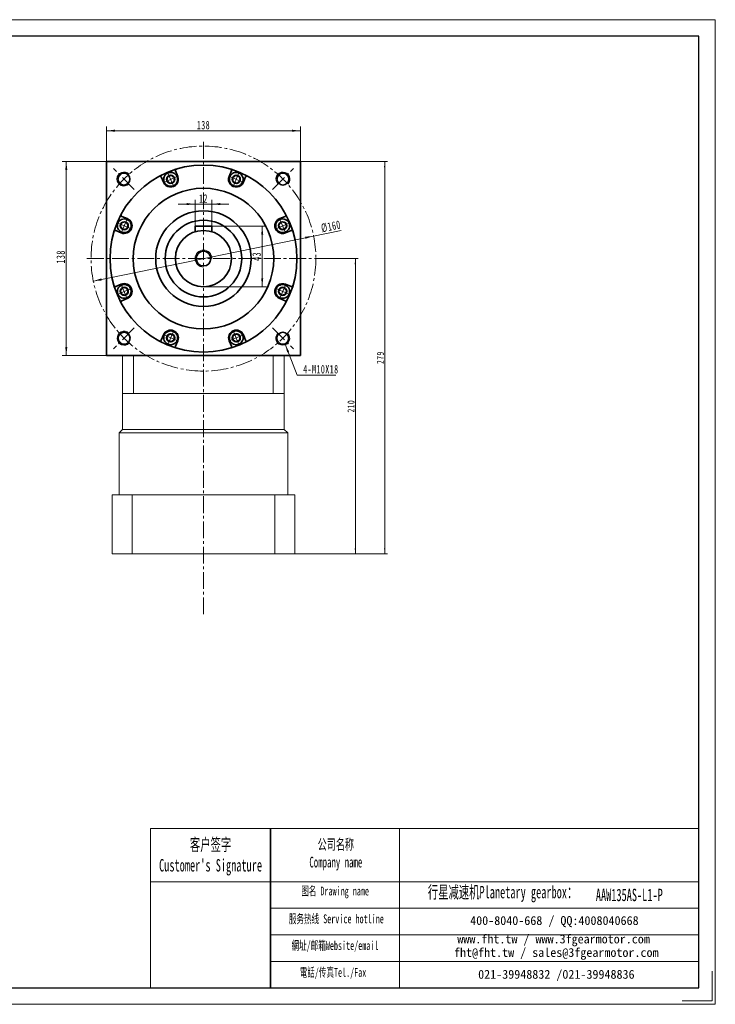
# Model space of a CAD drawing. Header units: millimetres. Extents: x -437 to 553, y -266 to 435.
# Tile 3 of 3: x 58 to 553, y -266 to 434. Entities that reach past the tile are written whole.
import ezdxf

# ---------------------------------------------------------------- set-up
doc = ezdxf.new("R2010")
doc.units = ezdxf.units.MM
doc.set_wipeout_variables(frame=1)
doc.linetypes.add('点画线', pattern=[18, 12, -2, 2, -2])
doc.layers.get('0').update_dxf_attribs({"lineweight": 35})
for name, color, linetype, lineweight in [('7标注层', 4, 'Continuous', 18), ('SLD-0', 7, 'Continuous', 18), ('中心线层', 1, '点画线', 18), ('图框_外框线', 7, 'Continuous', 18), ('尺寸线层', 3, 'Continuous', 18), ('粗实线层', 7, 'Continuous', 35)]:
    doc.layers.add(name, color=color, linetype=linetype, lineweight=lineweight)
doc.styles.add('SLDTEXTSTYLE4', font='txt', dxfattribs={"width": 0.611111})
doc.styles.add('标准', font='txt', dxfattribs={"width": 0.667})
doc.dimstyles.new('a4-1-1', dxfattribs={"dimtxt": 3, "dimasz": 3, "dimexe": 1.5, "dimexo": 0, "dimgap": 0.5, "dimtad": 1, "dimdec": 3, "dimdsep": 46, "dimtxsty": '标准', "dimblk": '_CAXARROW', "dimcen": 0, "dimdle": 6, "dimazin": 2, "dimtfac": 0.707107, "dimtdec": 3, "dimtix": 1, "dimtmove": 2, "dimatfit": 3, "dimfxl": 0, "dimfrac": 2, "dimtolj": 1, "dimarcsym": 0})
doc.dimstyles.new('标准', dxfattribs={"dimtxt": 3.5, "dimasz": 4, "dimexe": 2, "dimexo": 0, "dimtad": 1, "dimdsep": 46, "dimtxsty": '标准', "dimblk": '_CAXARROW', "dimcen": 0, "dimdle": 8, "dimazin": 2, "dimtfac": 0.707107, "dimtdec": 3, "dimtmove": 2, "dimatfit": 3, "dimfxl": 0, "dimfrac": 2, "dimtolj": 1, "dimarcsym": 0})

# ---------------------------------------------------------------- blocks, each defined once
blk = doc.blocks.new('*X2')
at = {"layer": '尺寸线层', "linetype": 'Continuous'}
for points in [[(91.35, 333.59), (92.1, 327.59), (90.6, 327.59)], [(91.35, 195.59), (92.1, 201.59), (90.6, 201.59)]]:
    blk.add_hatch(color=0, dxfattribs=at).paths.add_polyline_path(points, flags=0)
at = {"layer": '尺寸线层', "color": 0, "linetype": 'Continuous'}
for p, q in [((122.24, 333.59), (88.35, 333.59)), ((91.35, 333.59), (91.35, 195.59)), ((122.24, 195.59), (88.35, 195.59))]:
    blk.add_line(p, q, dxfattribs=at)
at = {"layer": '尺寸线层', "color": 0, "insert": (87.38, 265.79), "char_height": 6, "width": 15.558, "attachment_point": 5, "rotation": 90, "line_spacing_factor": 1.15057, "style": '标准'}
blk.add_mtext('\\T1.1;138', dxfattribs=at)
blk = doc.blocks.new('_CAXARROW')
blk.add_hatch(color=0).paths.add_polyline_path([(0, 0), (-1, 0.125), (-1, -0.125)], flags=0)
blk = doc.blocks.new('*X3')
at = {"layer": '尺寸线层', "linetype": 'Continuous'}
for points in [[(119.98, 355.5), (125.98, 356.25), (125.98, 354.75)], [(257.98, 355.5), (251.98, 356.25), (251.98, 354.75)]]:
    blk.add_hatch(color=0, dxfattribs=at).paths.add_polyline_path(points, flags=0)
at = {"layer": '尺寸线层', "color": 0, "linetype": 'Continuous'}
for p, q in [((119.98, 331.33), (119.98, 358.5)), ((257.98, 331.33), (257.98, 358.5)), ((119.98, 355.5), (257.98, 355.5))]:
    blk.add_line(p, q, dxfattribs=at)
at = {"layer": '尺寸线层', "color": 0, "insert": (188.98, 359.47), "char_height": 6, "width": 15.558, "attachment_point": 5, "line_spacing_factor": 1.15057, "style": '标准'}
blk.add_mtext('\\T1.1;138', dxfattribs=at)
blk = doc.blocks.new('*X15')
at = {"layer": '尺寸线层', "linetype": 'Continuous'}
for points in [[(267.36, 280.62), (261.63, 278.68), (261.33, 280.15)], [(110.61, 248.56), (116.63, 249.02), (116.33, 250.49)]]:
    blk.add_hatch(color=0, dxfattribs=at).paths.add_polyline_path(points, flags=0)
at = {"layer": '尺寸线层', "color": 0, "linetype": 'Continuous'}
blk.add_line((286.97, 284.63), (110.61, 248.56), dxfattribs=at)
at = {"layer": '尺寸线层', "color": 0, "insert": (279.71, 287.46), "char_height": 6, "width": 26.1925, "attachment_point": 5, "rotation": 11.55918, "line_spacing_factor": 1.15057, "style": '标准'}
blk.add_mtext('\\T1.1;%%C160', dxfattribs=at)
blk = doc.blocks.new('*X19')
at = {"layer": '尺寸线层', "linetype": 'Continuous'}
blk.add_hatch(color=0, dxfattribs=at).paths.add_polyline_path([(-9.87, 22.08), (-6.98, 16.77), (-8.38, 16.22)], flags=0)
at = {"layer": '尺寸线层', "color": 0, "linetype": 'Continuous'}
blk.add_line((-9.87, 22.08), (-1.21, 0), dxfattribs=at)
at = {"layer": '尺寸线层', "color": 0}
for p, q in [((-1.21, 0), (0, 0)), ((0, 0), (26.16, 0)), ((0, 0), (0, 0))]:
    blk.add_line(p, q, dxfattribs=at)
at = {"layer": '尺寸线层', "color": 0, "insert": (3, 1.2), "char_height": 6, "width": 46.3194, "attachment_point": 7, "line_spacing_factor": 1.15057, "style": '标准'}
blk.add_mtext('\\T1.1;4-M10X18', dxfattribs=at)
blk = doc.blocks.new('*X22')
at = {"layer": '中心线层', "linetype": '点画线', "lineweight": 18}
for p, q in [((-5.64, 0), (5.64, 0)), ((0, -5.64), (0, 5.64))]:
    blk.add_line(p, q, dxfattribs=at)
at = {"layer": '粗实线层'}
for p, q in [((-2.89, 0), (-1.44, 2.5)), ((-2.89, 0), (-1.44, -2.5)), ((-1.44, 2.5), (1.44, 2.5)), ((2.89, 0), (1.44, 2.5)), ((2.89, 0), (1.44, 2.5)), ((2.89, 0), (1.44, -2.5)), ((-1.44, -2.5), (1.44, -2.5))]:
    blk.add_line(p, q, dxfattribs=at)
blk.add_circle((0, 0), 2.89, dxfattribs=at)
for start, end in [(0, 180), (180, 360)]:
    blk.add_arc((0, 0), 4.89, start, end, dxfattribs=at)
blk = doc.blocks.new('*X29')
at = {"layer": '尺寸线层', "linetype": 'Continuous'}
for points in [[(230.79, 287.59), (231.54, 281.59), (230.04, 281.59)], [(230.79, 244.59), (231.54, 250.59), (230.04, 250.59)]]:
    blk.add_hatch(color=0, dxfattribs=at).paths.add_polyline_path(points, flags=0)
at = {"layer": '尺寸线层', "color": 0, "linetype": 'Continuous'}
for p, q in [((194.98, 287.59), (233.79, 287.59)), ((230.79, 287.59), (230.79, 244.59)), ((188.98, 244.59), (233.79, 244.59))]:
    blk.add_line(p, q, dxfattribs=at)
at = {"layer": '尺寸线层', "color": 0, "insert": (226.82, 266.09), "char_height": 6, "width": 12, "attachment_point": 5, "rotation": 90, "line_spacing_factor": 1.15057, "style": '标准'}
blk.add_mtext('\\T1.1;43', dxfattribs=at)
blk = doc.blocks.new('*X30')
at = {"layer": '尺寸线层', "linetype": 'Continuous'}
for points in [[(182.98, 303.34), (176.98, 302.59), (176.98, 304.09)], [(194.98, 303.34), (200.98, 302.59), (200.98, 304.09)]]:
    blk.add_hatch(color=0, dxfattribs=at).paths.add_polyline_path(points, flags=0)
at = {"layer": '尺寸线层', "color": 0, "linetype": 'Continuous'}
for p, q in [((206.98, 303.34), (170.98, 303.34)), ((182.98, 287.59), (182.98, 306.34)), ((194.98, 287.59), (194.98, 306.34))]:
    blk.add_line(p, q, dxfattribs=at)
at = {"layer": '尺寸线层', "color": 0, "insert": (188.98, 307.3), "char_height": 6, "width": 12, "attachment_point": 5, "line_spacing_factor": 1.15057, "style": '标准'}
blk.add_mtext('\\T1.1;12', dxfattribs=at)
blk = doc.blocks.new('*X36')
at = {"layer": '尺寸线层', "linetype": 'Continuous'}
for points in [[(317.97, 333.59), (318.47, 329.59), (317.47, 329.59)], [(317.97, 54.59), (318.47, 58.59), (317.47, 58.59)]]:
    blk.add_hatch(color=0, dxfattribs=at).paths.add_polyline_path(points, flags=0)
at = {"layer": '尺寸线层', "color": 0, "linetype": 'Continuous'}
for p, q in [((257.98, 333.59), (319.97, 333.59)), ((317.97, 333.59), (317.97, 54.59)), ((253.98, 54.59), (319.97, 54.59))]:
    blk.add_line(p, q, dxfattribs=at)
at = {"layer": '尺寸线层', "color": 0, "insert": (314.87, 194.09), "char_height": 5, "width": 13.2174, "attachment_point": 5, "rotation": 90, "line_spacing_factor": 1.15057, "style": '标准'}
blk.add_mtext('\\T1.1;279', dxfattribs=at)
blk = doc.blocks.new('*X37')
at = {"layer": '尺寸线层', "linetype": 'Continuous'}
for points in [[(297.08, 264.59), (297.58, 260.59), (296.58, 260.59)], [(297.08, 54.59), (297.58, 58.59), (296.58, 58.59)]]:
    blk.add_hatch(color=0, dxfattribs=at).paths.add_polyline_path(points, flags=0)
at = {"layer": '尺寸线层', "color": 0, "linetype": 'Continuous'}
for p, q in [((271.98, 264.59), (299.08, 264.59)), ((297.08, 264.59), (297.08, 54.59)), ((253.98, 54.59), (299.08, 54.59))]:
    blk.add_line(p, q, dxfattribs=at)
at = {"layer": '尺寸线层', "color": 0, "insert": (293.99, 159.59), "char_height": 5, "width": 13.5058, "attachment_point": 5, "rotation": 90, "line_spacing_factor": 1.15057, "style": '标准'}
blk.add_mtext('\\T1.1;210', dxfattribs=at)

msp = doc.modelspace()

# ---------------------------------------------------------------- linework, layer by layer
at = {"color": 7, "linetype": 'Continuous', "lineweight": 15}
for p, q in [((131.4825, 195.5867), (131.4825, 168.5867)), ((139.2859, 168.5867), (139.2859, 195.5867)), ((238.6791, 195.5867), (238.6791, 168.5867)), ((246.4825, 168.5867), (246.4825, 195.5867)), ((131.4825, 168.5867), (131.4825, 143.0867)), ((131.4825, 168.5867), (139.2859, 168.5867)), ((188.9825, 168.5867), (139.2859, 168.5867)), ((238.6791, 168.5867), (188.9825, 168.5867)), ((238.6791, 168.5867), (246.4825, 168.5867)), ((246.4825, 143.0867), (246.4825, 168.5867)), ((131.4825, 143.0867), (128.9825, 140.5867)), ((128.9825, 140.5867), (128.9825, 96.5867)), ((128.9825, 140.5867), (248.9825, 140.5867)), ((131.4825, 143.0867), (188.9825, 143.0867)), ((188.9825, 143.0867), (246.4825, 143.0867)), ((248.9825, 140.5867), (246.4825, 143.0867)), ((248.9825, 96.5867), (248.9825, 140.5867)), ((123.9825, 96.5867), (123.9825, 54.5867)), ((138.1765, 96.5867), (123.9825, 96.5867)), ((138.1765, 54.5867), (138.1765, 96.5867)), ((239.7885, 96.5867), (138.1765, 96.5867)), ((239.7885, 96.5867), (239.7885, 54.5867)), ((253.9825, 96.5867), (239.7885, 96.5867)), ((253.9825, 54.5867), (253.9825, 96.5867)), ((123.9825, 54.5867), (138.1765, 54.5867)), ((239.7885, 54.5867), (138.1765, 54.5867)), ((239.7885, 54.5867), (253.9825, 54.5867))]:
    msp.add_line(p, q, dxfattribs=at)
msp.add_line((236.5932, -140.8264), (236.5932, -254.0214))
for centre, start, end in [((132.4041, 321.1454), 43.2191625, 315.1591555), ((245.5609, 321.1454), 313.1992681, 224.8408445), ((132.5221, 207.9102), 46.7509794, 316.9002039), ((245.4429, 207.9102), 133.2490206, 46.6813654)]:
    msp.add_arc(centre, 5, start, end, dxfattribs=at)
at = {"layer": '7标注层', "color": 0}
msp.add_line((151.2052, -140.8264), (151.2052, -254.002), dxfattribs=at)
at = {"layer": '中心线层'}
for p, q in [((188.9825, 11.6253), (188.9825, 347.5867)), ((139.7422, 313.8271), (124.8858, 328.6834)), ((238.2229, 313.8271), (253.0793, 328.6834)), ((105.9825, 264.5867), (271.9825, 264.5867)), ((139.7422, 215.3464), (124.8858, 200.49)), ((238.2229, 215.3464), (253.0793, 200.49))]:
    msp.add_line(p, q, dxfattribs=at)
msp.add_circle((188.9825, 264.5867), 80, dxfattribs=at)
at = {"layer": '图框_外框线'}
for p, q in [((151.2052, -140.8264), (236.5932, -140.8264)), ((236.5932, -140.8264), (236.5932, -254.002)), ((236.5932, -140.8264), (541.4527, -140.8264)), ((328.593, -140.8264), (328.593, -254.002)), ((151.2052, -178.5932), (236.5932, -178.5932)), ((236.5932, -178.5932), (541.4527, -178.5932)), ((236.5932, -197.4766), (541.4527, -197.4766)), ((236.5932, -216.36), (541.4527, -216.36)), ((236.5932, -235.2434), (541.4527, -235.2434))]:
    msp.add_line(p, q, dxfattribs=at)
at = {"layer": '图框_外框线', "color": 3}
msp.add_lwpolyline([(550.884, -242.213), (550.884, -263.4333), (529.6636, -263.4333)], dxfattribs=at)
at = {"layer": '粗实线层'}
for p, q in [((257.9825, 333.5867), (119.9825, 333.5867)), ((119.9825, 333.5867), (119.9825, 195.5867)), ((257.9825, 195.5867), (257.9825, 333.5867)), ((160.5575, 318.8386), (158.9591, 322.6973)), ((170.7202, 323.0481), (169.1218, 326.9069)), ((207.2449, 323.0481), (208.8432, 326.9069)), ((217.4075, 318.8386), (219.0059, 322.6973)), ((134.7306, 293.0117), (130.8719, 294.6101)), ((243.2344, 293.0117), (247.0932, 294.6101)), ((194.9825, 287.5867), (182.9825, 287.5867)), ((182.9825, 287.5867), (182.9825, 283.6655)), ((194.9825, 287.5867), (194.9825, 283.6655)), ((130.5211, 282.8491), (126.6623, 284.4474)), ((247.4439, 282.8491), (251.3027, 284.4474)), ((130.5211, 246.3244), (126.6623, 244.726)), ((247.4439, 246.3244), (251.3027, 244.726)), ((134.7306, 236.1617), (130.8719, 234.5633)), ((243.2344, 236.1617), (247.0932, 234.5633)), ((160.5575, 210.3348), (158.9591, 206.4761)), ((217.4075, 210.3348), (219.0059, 206.4761)), ((170.7202, 206.1253), (169.1218, 202.2665)), ((207.2449, 206.1253), (208.8432, 202.2665)), ((119.9825, 195.5867), (257.9825, 195.5867)), ((131.4825, 195.5867), (246.4825, 195.5867))]:
    msp.add_line(p, q, dxfattribs=at)
for centre, radius in [((188.9825, 264.5867), 66.5), ((132.4041, 321.1454), 4.25), ((245.5609, 321.1454), 4.25), ((188.9825, 264.5867), 50), ((188.9825, 264.5867), 34), ((188.9825, 264.5867), 27.25), ((188.9825, 264.5867), 20), ((188.9825, 264.5867), 5.25), ((132.5221, 207.9102), 4.25), ((245.4429, 207.9102), 4.25)]:
    msp.add_circle(centre, radius, dxfattribs=at)
for centre, radius, start, end in [((158.0353, 322.3147), 1, 22.4999699, 118.1952849), ((165.6388, 320.9434), 5.5, 202.5, 22.5), ((170.0457, 327.2895), 1, 106.8047151, 202.5000301), ((212.3262, 320.9434), 5.5, 157.5, 337.5), ((207.9193, 327.2895), 1, 337.4999699, 73.1952849), ((219.9298, 322.3147), 1, 61.8047151, 157.5000301), ((131.2545, 295.534), 1, 151.8047151, 247.5000301), ((246.7105, 295.534), 1, 292.4999699, 28.1952849), ((132.6259, 287.9304), 5.5, 247.5, 67.5), ((245.3392, 287.9304), 5.5, 112.5, 292.5), ((126.2797, 283.5235), 1, 67.4999699, 163.1952849), ((251.6854, 283.5235), 1, 16.8047151, 112.5000301), ((126.2797, 245.6499), 1, 196.8047151, 292.5000301), ((132.6259, 241.243), 5.5, 292.5, 112.5), ((245.3392, 241.243), 5.5, 67.5, 247.5), ((251.6854, 245.6499), 1, 247.4999699, 343.1952849), ((131.2545, 233.6394), 1, 112.4999699, 208.1952849), ((246.7105, 233.6394), 1, 331.8047151, 67.5000301), ((165.6388, 208.2301), 5.5, 337.5, 157.5), ((212.3262, 208.2301), 5.5, 22.5, 202.5), ((158.0353, 206.8587), 1, 241.8047151, 337.5000301), ((219.9298, 206.8587), 1, 202.4999699, 298.1952849), ((170.0457, 201.8839), 1, 157.4999699, 253.1952849), ((207.9193, 201.8839), 1, 286.8047151, 22.5000301)]:
    msp.add_arc(centre, radius, start, end, dxfattribs=at)
at = {"layer": '粗实线层', "lineweight": 18}
msp.add_arc((188.9825, 264.5867), 6, 0, 270, dxfattribs=at)

# ---------------------------------------------------------------- block references
at = {"layer": '尺寸线层'}
msp.add_blockref('*X19', (256.9457, 181.6051), dxfattribs=at)
at = {"layer": '粗实线层', "rotation": 337.5000000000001}
msp.add_blockref('*X22', (212.3262, 320.9434), dxfattribs=at)

# ---------------------------------------------------------------- texts
at = {"layer": 'SLD-0', "color": 1, "attachment_point": 2, "style": 'SLDTEXTSTYLE4'}
for s, insert, char_height, width in [("{\\fSimSun|b1|i0|c134|p2;客户签字\\PCustomer's Signature}", (194.0464, -147.8134), 8.812256, 109.625367), ('{\\fSimSun|b1|i0|c134|p2;公司名称\\PCompany name}', (283.1766, -148.2812), 7.553362, 97.792453), ('{\\fSimSun|b1|i0|c134|p2;图名 Drawing name}', (282.6603, -182.0741), 6.294468, 80.497967), ('{\\fSimSun|b1|i0|c134|p2;  \\H1.1667x;行星减速机Planetary gearbox\\fSimSun|b0|i0|c134|p2;：}', (398.7027, -181.5885), 7.553362, 118.796557), ('{\\fSimSun|b1|i0|c134|p2;AAW135AS-L1-P}', (492.0213, -183.594), 8.812256, 64.131013), ('{\\fSimSun|b1|i0|c134|p2;服务热线 Service hotline}', (283.5529, -201.8669), 6.294468, 89.682469), ('{\\fSimSun|b1|i0|c134|p2;網址/邮箱Website/email}', (282.5727, -220.8311), 6.294468, 93.351009), ('{\\fSimSun|b1|i0|c134|p2;電話/传真Tel./Fax}', (281.1625, -239.9433), 6.294468, 94.473748)]:
    msp.add_mtext(s, dxfattribs=dict(at, insert=insert, char_height=char_height, width=width))
at = {"layer": 'SLD-0', "color": 1, "char_height": 6.294468, "attachment_point": 2}
for s, insert, width in [('{\\fSimSun|b1|i0|c134|p2;400-8040-668 / QQ:4008040668}', (438.7139, -203.0696), 183.266019), ('{\\fSimSun|b1|i0|c134|p2;www.fht.tw / www.3fgearmotor.com }', (438.1335, -216.1802), 183.472325), ('{\\fSimSun|b1|i0|c134|p2;fht@fht.tw / sales@3fgearmotor.com }', (440.0518, -225.765), 183.472325), ('{\\fSimSun|b1|i0|c134|p2;021-39948832 /021-39948836 }', (440.1176, -241.3195), 140.095)]:
    msp.add_mtext(s, dxfattribs=dict(at, insert=insert, width=width))

# ---------------------------------------------------------------- dimensions: what is measured, and where the dimension line sits
at = {"layer": '尺寸线层'}
for base, p1, p2, picture, middle in [((257.9825, 355.5043), (119.9825, 331.3325), (257.9825, 331.3325), '*X3', (188.9825, 359.4719)), ((182.9825, 303.3354), (194.9825, 287.5867), (182.9825, 287.5867), '*X30', (188.9825, 307.303))]:
    dim = msp.add_linear_dim(base=base, p1=p1, p2=p2, dimstyle='a4-1-1', override={"dimsah": 1, "dimtfill": 1, "dimtzin": 8}, dxfattribs=at)
    dim.commit()
    dim.dimension.update_dxf_attribs({"geometry": picture, "text_midpoint": middle, "dimtype": 160})
for base, p1, p2, angle, dimstyle, override, picture, middle in [((91.349, 195.5867), (122.2367, 333.5867), (122.2367, 195.5867), 270, 'a4-1-1', {"dimsah": 1, "dimtfill": 1, "dimtzin": 8}, '*X2', (87.3815, 265.7873)), ((317.9659, 54.5867), (257.9825, 333.5867), (253.9825, 54.5867), 90, '标准', {"dimtxt": 5, "dimsah": 1, "dimtfill": 1, "dimtzin": 8, "dimarcsym": 0}, '*X36', (314.868, 194.0867)), ((230.788, 244.5867), (194.9825, 287.5867), (188.9825, 244.5867), 270, 'a4-1-1', {"dimsah": 1, "dimtfill": 1, "dimtzin": 8}, '*X29', (226.8205, 266.0867)), ((297.0833, 54.5867), (271.9825, 264.5867), (253.9825, 54.5867), 90, '标准', {"dimtxt": 5, "dimsah": 1, "dimtfill": 1, "dimtzin": 8, "dimarcsym": 0}, '*X37', (293.9854, 159.5867))]:
    dim = msp.add_linear_dim(base=base, p1=p1, p2=p2, angle=angle, dimstyle=dimstyle, override=override, dxfattribs=at)
    dim.commit()
    dim.dimension.update_dxf_attribs({"geometry": picture, "text_midpoint": middle, "dimtype": 160})
dim = msp.add_diameter_dim_2p(p1=(110.605, 248.5563), p2=(267.36, 280.6171), dimstyle='a4-1-1', override={"dimpost": '%%C<>', "dimsah": 1, "dimtfill": 1, "dimtzin": 8}, dxfattribs=at)
dim.commit()
dim.dimension.update_dxf_attribs({"geometry": '*X15', "text_midpoint": (280.5536, 283.3156), "dimtype": 163})

# ---------------------------------------------------------------- next in the draw order: wipeouts: each hides what was drawn before it
for points in [[(170.1566, 322.8147), (169.7786, 323.5461), (169.7786, 323.5461), (168.8965, 324.5902), (167.7598, 325.3494), (166.4574, 325.7644), (165.0911, 325.8026), (163.7675, 325.4611), (163.7675, 325.4611), (163.7675, 325.4611), (162.5902, 324.7667), (161.651, 323.7735), (161.0235, 322.5592), (160.7566, 321.2186), (160.8711, 319.8565), (160.8711, 319.8565), (160.8711, 319.8565), (161.121, 319.072), (161.121, 319.072), (161.121, 319.072), (161.7593, 317.9665), (162.662, 317.0639), (163.7675, 316.4256), (165.0005, 316.0952), (166.2771, 316.0952), (167.5101, 316.4256), (167.5101, 316.4256), (167.5101, 316.4256), (168.8146, 317.225), (169.8082, 318.3883), (170.3937, 319.8018), (170.5137, 321.327)], [(134.4972, 292.4482), (133.7127, 292.6981), (133.7127, 292.6981), (132.3506, 292.8126), (131.01, 292.5457), (129.7957, 291.9182), (128.8025, 290.9791), (128.1081, 289.8017), (128.1081, 289.8017), (128.1081, 289.8017), (127.7666, 288.4782), (127.8049, 287.1118), (128.2198, 285.8094), (128.979, 284.6727), (130.0231, 283.7906), (130.0231, 283.7906), (130.0231, 283.7906), (130.7545, 283.4126), (130.7545, 283.4126), (130.7545, 283.4126), (131.9876, 283.0822), (133.2641, 283.0822), (134.4972, 283.4126), (135.6027, 284.0509), (136.5054, 284.9535), (137.1436, 286.0591), (137.1436, 286.0591), (137.1436, 286.0591), (137.5008, 287.5467), (137.3807, 289.0719), (136.7953, 290.4854), (135.8017, 291.6488)], [(247.2105, 283.4126), (247.9419, 283.7906), (247.9419, 283.7906), (248.986, 284.6727), (249.7452, 285.8094), (250.1602, 287.1118), (250.1984, 288.4782), (249.8569, 289.8017), (249.8569, 289.8017), (249.8569, 289.8017), (249.1625, 290.9791), (248.1693, 291.9182), (246.955, 292.5457), (245.6144, 292.8126), (244.2523, 292.6981), (244.2523, 292.6981), (244.2523, 292.6981), (243.4678, 292.4482), (243.4678, 292.4482), (243.4678, 292.4482), (242.3623, 291.8099), (241.4597, 290.9072), (240.8214, 289.8017), (240.491, 288.5687), (240.491, 287.2921), (240.8214, 286.0591), (240.8214, 286.0591), (240.8214, 286.0591), (241.6208, 284.7546), (242.7841, 283.761), (244.1976, 283.1755), (245.7228, 283.0555)], [(130.7545, 245.7608), (130.0231, 245.3828), (130.0231, 245.3828), (128.979, 244.5007), (128.2198, 243.364), (127.8049, 242.0616), (127.7666, 240.6952), (128.1081, 239.3717), (128.1081, 239.3717), (128.1081, 239.3717), (128.8025, 238.1944), (129.7957, 237.2552), (131.01, 236.6277), (132.3506, 236.3608), (133.7127, 236.4753), (133.7127, 236.4753), (133.7127, 236.4753), (134.4972, 236.7252), (134.4972, 236.7252), (134.4972, 236.7252), (135.6027, 237.3635), (136.5054, 238.2662), (137.1436, 239.3717), (137.474, 240.6047), (137.474, 241.8813), (137.1436, 243.1143), (137.1436, 243.1143), (137.1436, 243.1143), (136.3442, 244.4188), (135.1809, 245.4124), (133.7674, 245.9979), (132.2422, 246.1179)], [(243.4678, 236.7252), (244.2523, 236.4753), (244.2523, 236.4753), (245.6144, 236.3608), (246.955, 236.6277), (248.1693, 237.2552), (249.1625, 238.1944), (249.8569, 239.3717), (249.8569, 239.3717), (249.8569, 239.3717), (250.1984, 240.6952), (250.1602, 242.0616), (249.7452, 243.364), (248.986, 244.5007), (247.9419, 245.3828), (247.9419, 245.3828), (247.9419, 245.3828), (247.2105, 245.7608), (247.2105, 245.7608), (247.2105, 245.7608), (245.9774, 246.0912), (244.7009, 246.0912), (243.4678, 245.7608), (242.3623, 245.1225), (241.4597, 244.2199), (240.8214, 243.1143), (240.8214, 243.1143), (240.8214, 243.1143), (240.4642, 241.6267), (240.5843, 240.1015), (241.1697, 238.688), (242.1634, 237.5246)], [(161.121, 210.1014), (160.8711, 209.3169), (160.8711, 209.3169), (160.7566, 207.9548), (161.0235, 206.6142), (161.651, 205.3999), (162.5902, 204.4067), (163.7675, 203.7123), (163.7675, 203.7123), (163.7675, 203.7123), (165.0911, 203.3708), (166.4574, 203.4091), (167.7598, 203.824), (168.8965, 204.5832), (169.7786, 205.6273), (169.7786, 205.6273), (169.7786, 205.6273), (170.1566, 206.3587), (170.1566, 206.3587), (170.1566, 206.3587), (170.487, 207.5918), (170.487, 208.8683), (170.1566, 210.1014), (169.5183, 211.2069), (168.6157, 212.1095), (167.5101, 212.7478), (167.5101, 212.7478), (167.5101, 212.7478), (166.0225, 213.105), (164.4973, 212.9849), (163.0838, 212.3995), (161.9204, 211.4059)], [(207.8084, 206.3587), (208.1864, 205.6273), (208.1864, 205.6273), (209.0685, 204.5832), (210.2052, 203.824), (211.5076, 203.4091), (212.874, 203.3708), (214.1975, 203.7123), (214.1975, 203.7123), (214.1975, 203.7123), (215.3749, 204.4067), (216.314, 205.3999), (216.9415, 206.6142), (217.2084, 207.9548), (217.0939, 209.3169), (217.0939, 209.3169), (217.0939, 209.3169), (216.844, 210.1014), (216.844, 210.1014), (216.844, 210.1014), (216.2057, 211.2069), (215.303, 212.1095), (214.1975, 212.7478), (212.9645, 213.0782), (211.6879, 213.0782), (210.4549, 212.7478), (210.4549, 212.7478), (210.4549, 212.7478), (209.1504, 211.9484), (208.1568, 210.7851), (207.5713, 209.3716), (207.4513, 207.8464)]]:
    msp.add_wipeout(points).dxf.layer = '粗实线层'

# ---------------------------------------------------------------- next in the draw order: linework, layer by layer
at = {"layer": '图框_外框线', "color": 3}
msp.add_lwpolyline([(-437.0416, -265.7911), (553.2418, -265.7911), (553.2418, 434.4807), (-437.0416, 434.4807)], close=True, dxfattribs=at)
at = {"layer": '图框_外框线', "color": 3, "lineweight": 25}
msp.add_lwpolyline([(-378.0962, -254.002), (541.4527, -254.002), (541.4527, 422.6916), (-378.0962, 422.6916)], close=True, dxfattribs=at)

# ---------------------------------------------------------------- next in the draw order: block references
at = {"layer": '粗实线层'}
for p, rotation in [((165.6388, 320.9434), 22.5), ((132.6259, 287.9304), 67.50000000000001), ((245.3392, 287.9304), 292.5000000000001), ((132.6259, 241.243), 112.5), ((245.3392, 241.243), 247.5000000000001), ((165.6388, 208.2301), 157.5000000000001), ((212.3262, 208.2301), 202.5)]:
    msp.add_blockref('*X22', p, dxfattribs=dict(at, rotation=rotation))

doc.saveas('drawing.dxf')
